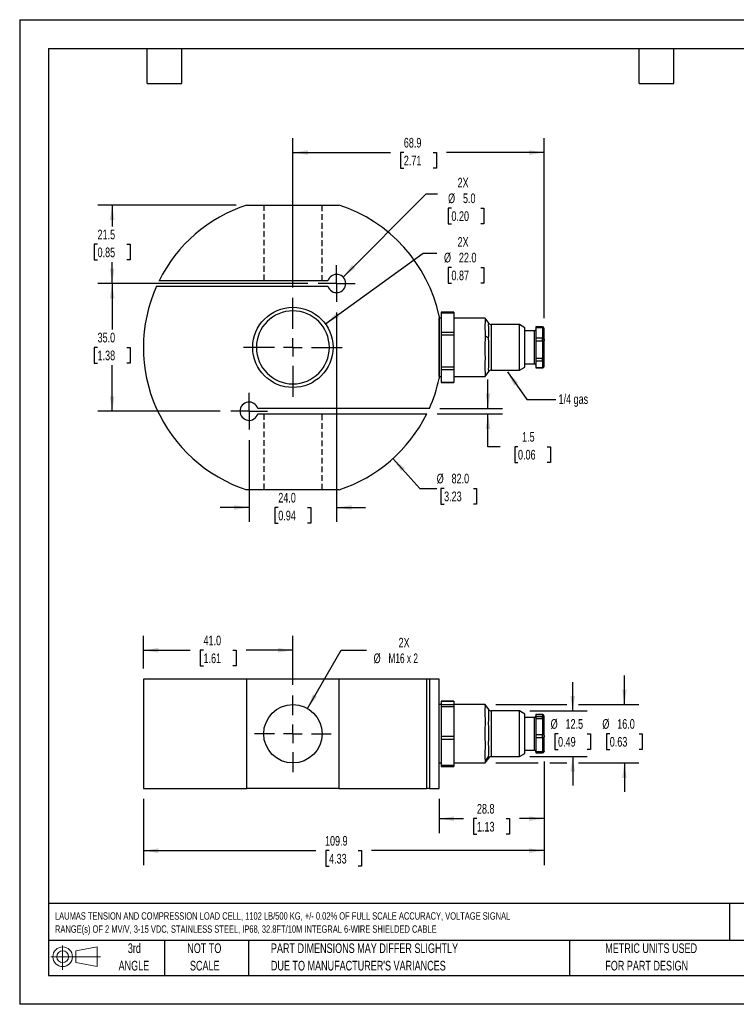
# Model space of a CAD drawing. Header units: millimetres. Extents: x 0 to 349, y 0 to 270.
# Tile 1 of 2: x 0 to 197, y 0 to 270. Entities that reach past the tile are written whole.
import ezdxf

# ---------------------------------------------------------------- set-up
doc = ezdxf.new("R2010")
doc.units = ezdxf.units.MM
doc.header["$LTSCALE"] = 1.25
doc.linetypes.add('CENTERX2', pattern=[20.32, 12.7, -2.54, 2.54, -2.54])
doc.linetypes.add('HIDDEN', pattern=[1.905, 1.27, -0.635])
for name, color, linetype in [('CENTER', 40, 'CENTERX2'), ('HIDDEN', 102, 'HIDDEN'), ('SLD-DEFPOINTS', 7, 'Continuous')]:
    doc.layers.add(name, color=color, linetype=linetype)
doc.layers.add('DIMENSIONS', color=140, linetype='Continuous', lineweight=25)
doc.layers.add('TEXT', color=140, linetype='Continuous', lineweight=25)
doc.styles.add('SLDTEXTSTYLE0', font='TXT', dxfattribs={"width": 0.7})
doc.styles.add('SLDTEXTSTYLE2', font='TXT', dxfattribs={"width": 0.642857})
doc.dimstyles.new('SLDDIMSTYLE0', dxfattribs={"dimtxt": 2.69751, "dimasz": 4.1275, "dimexe": 0, "dimexo": 0.0625, "dimgap": 0.674377, "dimtad": 0, "dimtih": 1, "dimtoh": 1, "dimdec": 1, "dimrnd": 1e-09, "dimzin": 12, "dimdsep": 46, "dimtxsty": 'SLDTEXTSTYLE0', "dimsah": 1, "dimcen": 0, "dimadec": 0, "dimazin": 3, "dimtfac": 1, "dimtdec": 1, "dimtofl": 0, "dimtmove": 0, "dimatfit": 3, "dimfxl": 0, "dimfrac": 2, "dimtolj": 1, "dimtzin": 12, "dimarcsym": 0})
doc.dimstyles.new('SLDDIMSTYLE1', dxfattribs={"dimtxt": 2.69751, "dimasz": 4.1275, "dimexe": 0, "dimexo": 0.0625, "dimgap": 0.674377, "dimtad": 0, "dimtih": 1, "dimtoh": 1, "dimdec": 1, "dimrnd": 1e-09, "dimzin": 4, "dimdsep": 46, "dimtxsty": 'SLDTEXTSTYLE0', "dimsah": 1, "dimcen": 0.09, "dimadec": 0, "dimazin": 1, "dimtfac": 1, "dimtdec": 1, "dimtofl": 0, "dimtmove": 0, "dimatfit": 3, "dimfxl": 0, "dimfrac": 2, "dimtolj": 1, "dimtzin": 12, "dimarcsym": 0})
doc.dimstyles.new('SLDDIMSTYLE2', dxfattribs={"dimtxt": 2.69751, "dimasz": 4.1275, "dimexe": 0, "dimexo": 0.0625, "dimgap": 0.674377, "dimtad": 0, "dimtih": 1, "dimtoh": 1, "dimdec": 1, "dimrnd": 1e-09, "dimzin": 4, "dimdsep": 46, "dimtxsty": 'SLDTEXTSTYLE0', "dimsah": 1, "dimcen": 0.09, "dimadec": 0, "dimazin": 1, "dimtfac": 1, "dimtdec": 1, "dimtmove": 0, "dimatfit": 0, "dimfxl": 0, "dimfrac": 2, "dimtolj": 1, "dimtzin": 12, "dimarcsym": 0})
doc.dimstyles.new('SLDDIMSTYLE3', dxfattribs={"dimtxt": 2.69751, "dimasz": 4.1275, "dimexe": 0, "dimexo": 0.0625, "dimgap": 0.674377, "dimtad": 0, "dimtih": 1, "dimtoh": 1, "dimdec": 1, "dimrnd": 1e-09, "dimzin": 12, "dimdsep": 46, "dimtxsty": 'SLDTEXTSTYLE0', "dimsah": 1, "dimcen": 0.09, "dimadec": 0, "dimazin": 3, "dimtfac": 1, "dimtdec": 1, "dimtmove": 0, "dimatfit": 0, "dimfxl": 0, "dimfrac": 2, "dimtolj": 1, "dimtzin": 12, "dimarcsym": 0})
doc.dimstyles.new('SLDDIMSTYLE4', dxfattribs={"dimtxt": 2.69751, "dimasz": 4.1275, "dimexe": 0, "dimexo": 0.0625, "dimgap": 0.674377, "dimtad": 0, "dimtih": 1, "dimtoh": 1, "dimdec": 1, "dimrnd": 1e-09, "dimzin": 12, "dimdsep": 46, "dimtxsty": 'SLDTEXTSTYLE0', "dimsah": 1, "dimcen": 0.09, "dimadec": 0, "dimazin": 3, "dimtfac": 1, "dimtdec": 1, "dimtofl": 0, "dimtmove": 0, "dimatfit": 3, "dimfxl": 0, "dimfrac": 2, "dimtolj": 1, "dimtzin": 12, "dimarcsym": 0})
doc.dimstyles.new('SLDDIMSTYLE6', dxfattribs={"dimtxt": 2.69751, "dimasz": 4.1275, "dimexe": 0, "dimexo": 0.0625, "dimgap": 0.674377, "dimtad": 0, "dimtih": 1, "dimtoh": 1, "dimdec": 1, "dimrnd": 1e-09, "dimzin": 4, "dimdsep": 46, "dimtxsty": 'SLDTEXTSTYLE0', "dimsah": 1, "dimcen": 0, "dimadec": 0, "dimazin": 1, "dimtfac": 1, "dimtdec": 1, "dimtofl": 0, "dimtmove": 0, "dimatfit": 3, "dimfxl": 0, "dimfrac": 2, "dimtolj": 1, "dimtzin": 12, "dimarcsym": 0})
doc.dimstyles.new('SLDDIMSTYLE7', dxfattribs={"dimtxt": 2.69751, "dimasz": 4.1275, "dimexe": 0, "dimexo": 0.0625, "dimgap": 0.674377, "dimtad": 0, "dimtih": 1, "dimtoh": 1, "dimdec": 1, "dimrnd": 1e-09, "dimzin": 4, "dimdsep": 46, "dimtxsty": 'SLDTEXTSTYLE0', "dimsah": 1, "dimcen": 0, "dimadec": 0, "dimazin": 1, "dimtfac": 1, "dimtdec": 1, "dimtofl": 0, "dimtmove": 0, "dimatfit": 3, "dimfxl": 0, "dimfrac": 2, "dimtolj": 1, "dimtzin": 12, "dimarcsym": 0})
doc.dimstyles.new('SLDDIMSTYLE8', dxfattribs={"dimtxt": 0.18, "dimasz": 4.1275, "dimexe": 0, "dimexo": 0.0625, "dimgap": 0, "dimtad": 0, "dimtih": 1, "dimtoh": 1, "dimdec": 0, "dimrnd": 1e-09, "dimzin": 0, "dimdsep": 46, "dimtxsty": 'Standard', "dimsah": 1, "dimcen": 0.09, "dimadec": 0, "dimazin": 0, "dimtfac": 4.1275, "dimtdec": 0, "dimtofl": 0, "dimtmove": 0, "dimatfit": 3, "dimfxl": 0, "dimfrac": 2, "dimtolj": 1, "dimtzin": 0, "dimarcsym": 0})

# ---------------------------------------------------------------- blocks, each defined once
blk = doc.blocks.new('Block11')
at = {"color": 7, "linetype": 'Continuous', "lineweight": 18}
for p, q in [((3.24, 6.64), (3.24, 0)), ((6.85, 5.21), (12.72, 6.29)), ((12.72, 6.29), (12.72, 0.91)), ((0, 3.6), (13.59, 3.6)), ((6.85, 2), (6.85, 5.21)), ((6.85, 2), (12.72, 0.91))]:
    blk.add_line(p, q, dxfattribs=at)
for radius in [2.69, 1.61]:
    blk.add_circle((3.24, 3.6), radius, dxfattribs=at)
blk = doc.blocks.new('Block12')
at = {"layer": 'SLD-DEFPOINTS'}
blk.add_blockref('Block11', (0, 0), dxfattribs=at)
blk = doc.blocks.new('SW_NOTE_0')
at = {"layer": 'TEXT', "color": 0, "linetype": 'CENTERX2', "lineweight": 18, "attachment_point": 1, "style": 'SLDTEXTSTYLE0'}
for s, insert, char_height in [('LAUMAS TENSION AND COMPRESSION LOAD CELL, 1102 LB/500 KG, +/- 0.02% OF FULL SCALE ACCURACY, VOLTAGE SIGNAL', (0, 2.61), 2.02313), ('RANGE(s) OF 2 MV/V, 3-15 VDC, STAINLESS STEEL, IP68, 32.8FT/10M INTEGRAL 6-WIRE SHIELDED CABLE', (0, -0.98), 2.0231)]:
    blk.add_mtext(s, dxfattribs=dict(at, insert=insert, char_height=char_height))
blk = doc.blocks.new('SW_NOTE_0_3')
at = {"layer": 'TEXT', "color": 0, "linetype": 'CENTERX2', "lineweight": 18, "char_height": 2.6458, "attachment_point": 1, "style": 'SLDTEXTSTYLE0'}
for s, insert in [('PART DIMENSIONS MAY DIFFER SLIGHTLY', (0, 3.41)), ("DUE TO MANUFACTURER'S VARIANCES", (0, -1.37))]:
    blk.add_mtext(s, dxfattribs=dict(at, insert=insert))
blk = doc.blocks.new('SW_NOTE_0_4')
at = {"layer": 'TEXT', "color": 0, "linetype": 'CENTERX2', "lineweight": 18, "char_height": 2.646, "attachment_point": 2, "style": 'SLDTEXTSTYLE0'}
for s, insert in [('NOT TO', (6.57, 3.41)), ('SCALE', (6.69, -1.37))]:
    blk.add_mtext(s, dxfattribs=dict(at, insert=insert))
blk = doc.blocks.new('SW_NOTE_0_5')
at = {"layer": 'TEXT', "color": 0, "linetype": 'CENTERX2', "lineweight": 18, "char_height": 2.646, "attachment_point": 2, "style": 'SLDTEXTSTYLE0'}
for s, insert in [('3rd', (2.89, 3.41)), ('ANGLE', (2.77, -1.37))]:
    blk.add_mtext(s, dxfattribs=dict(at, insert=insert))
blk = doc.blocks.new('SW_NOTE_0_6')
at = {"layer": 'TEXT', "color": 0, "linetype": 'CENTERX2', "lineweight": 18, "char_height": 2.6458, "attachment_point": 1, "style": 'SLDTEXTSTYLE0'}
for s, insert in [('METRIC UNITS USED', (0, 3.41)), ('FOR PART DESIGN', (0, -1.37))]:
    blk.add_mtext(s, dxfattribs=dict(at, insert=insert))
blk = doc.blocks.new('_D')
at = {"layer": 'DIMENSIONS'}
for p, q in [((78.93, 81.08), (88.14, 97.04)), ((88.14, 97.04), (95.08, 97.04))]:
    blk.add_line(p, q, dxfattribs=at)
blk.add_solid([(78.93, 81.08), (81.54, 84.34), (80.44, 84.97)], dxfattribs=at)
at = {"layer": 'DIMENSIONS', "char_height": 2.646, "attachment_point": 1}
for s, insert, style in [('2X', (103.91, 100.45), 'SLDTEXTSTYLE0'), ('%%c', (97.07, 96.17), 'SLDTEXTSTYLE0'), ('M16 x 2', (101.14, 96.17), 'SLDTEXTSTYLE2')]:
    blk.add_mtext(s, dxfattribs=dict(at, insert=insert, style=style))
blk = doc.blocks.new('_D_1')
at = {"layer": 'DIMENSIONS'}
for p, q in [((33.93, 92.03), (33.93, 101.01)), ((74.93, 87.57), (74.93, 101.01)), ((33.93, 97.04), (46.76, 97.04)), ((50.42, 97.04), (49.51, 97.04)), ((49.51, 97.04), (49.51, 92.75)), ((58.43, 97.04), (59.34, 97.04)), ((59.34, 97.04), (59.34, 92.75)), ((74.93, 97.04), (62.09, 97.04)), ((49.51, 92.75), (50.42, 92.75)), ((59.34, 92.75), (58.43, 92.75))]:
    blk.add_line(p, q, dxfattribs=at)
for points in [[(33.93, 97.04), (38.05, 96.41), (38.05, 97.68)], [(74.93, 97.04), (70.8, 97.68), (70.8, 96.41)]]:
    blk.add_solid(points, dxfattribs=at)
at = {"layer": 'DIMENSIONS', "char_height": 2.646, "attachment_point": 1, "style": 'SLDTEXTSTYLE0'}
for s, insert in [('41.0', (50.42, 101.06)), ('1.61', (50.42, 96.17))]:
    blk.add_mtext(s, dxfattribs=dict(at, insert=insert))
blk = doc.blocks.new('_D_2')
at = {"layer": 'DIMENSIONS'}
for p, q in [((165.84, 82.15), (165.84, 90.09)), ((130.58, 82.15), (150.1, 82.15)), ((153.23, 82.15), (169.81, 82.15)), ((161.83, 74.15), (160.92, 74.15)), ((160.92, 74.15), (160.92, 69.87)), ((169.85, 74.15), (170.75, 74.15)), ((170.75, 74.15), (170.75, 69.87)), ((160.92, 69.87), (161.83, 69.87)), ((170.75, 69.87), (169.85, 69.87)), ((130.58, 66.15), (142.23, 66.15)), ((145.36, 66.15), (150.1, 66.15)), ((153.23, 66.15), (169.81, 66.15)), ((165.84, 66.15), (165.84, 58.22))]:
    blk.add_line(p, q, dxfattribs=at)
for points in [[(165.84, 82.15), (166.47, 86.28), (165.2, 86.28)], [(165.84, 66.15), (165.2, 62.03), (166.47, 62.03)]]:
    blk.add_solid(points, dxfattribs=at)
at = {"layer": 'DIMENSIONS', "char_height": 2.646, "attachment_point": 1, "style": 'SLDTEXTSTYLE0'}
for s, insert in [('%%c', (159.79, 78.17)), ('16.0', (163.87, 78.17)), ('0.63', (161.83, 73.28))]:
    blk.add_mtext(s, dxfattribs=dict(at, insert=insert))
blk = doc.blocks.new('_D_3')
at = {"layer": 'DIMENSIONS'}
for p, q in [((151.66, 80.4), (151.66, 88.34)), ((139.92, 80.4), (155.63, 80.4)), ((147.65, 74.15), (146.75, 74.15)), ((146.75, 74.15), (146.75, 69.87)), ((155.67, 74.15), (156.58, 74.15)), ((156.58, 74.15), (156.58, 69.87)), ((139.92, 67.9), (155.63, 67.9)), ((146.75, 69.87), (147.65, 69.87)), ((151.66, 67.9), (151.66, 59.97)), ((156.58, 69.87), (155.67, 69.87))]:
    blk.add_line(p, q, dxfattribs=at)
for points in [[(151.66, 80.4), (152.3, 84.53), (151.03, 84.53)], [(151.66, 67.9), (151.03, 63.78), (152.3, 63.78)]]:
    blk.add_solid(points, dxfattribs=at)
at = {"layer": 'DIMENSIONS', "char_height": 2.646, "attachment_point": 1, "style": 'SLDTEXTSTYLE0'}
for s, insert in [('%%c', (145.62, 78.17)), ('12.5', (149.69, 78.17)), ('0.49', (147.65, 73.28))]:
    blk.add_mtext(s, dxfattribs=dict(at, insert=insert))
blk = doc.blocks.new('_D_4')
at = {"layer": 'DIMENSIONS'}
for p, q in [((143.8, 66.56), (143.8, 38.15)), ((33.93, 56.28), (33.93, 38.15)), ((33.93, 42.12), (81.2, 42.12)), ((84.85, 42.12), (83.95, 42.12)), ((83.95, 42.12), (83.95, 37.83)), ((92.87, 42.12), (93.77, 42.12)), ((93.77, 42.12), (93.77, 37.83)), ((143.8, 42.12), (96.52, 42.12)), ((83.95, 37.83), (84.85, 37.83)), ((93.77, 37.83), (92.87, 37.83))]:
    blk.add_line(p, q, dxfattribs=at)
for points in [[(33.93, 42.12), (38.05, 41.48), (38.05, 42.75)], [(143.8, 42.12), (139.67, 42.75), (139.67, 41.48)]]:
    blk.add_solid(points, dxfattribs=at)
at = {"layer": 'DIMENSIONS', "char_height": 2.646, "attachment_point": 1, "style": 'SLDTEXTSTYLE0'}
for s, insert in [('109.9', (83.73, 46.13)), ('4.33', (84.85, 41.24))]:
    blk.add_mtext(s, dxfattribs=dict(at, insert=insert))
blk = doc.blocks.new('_D_5')
at = {"layer": 'DIMENSIONS'}
for p, q in [((143.8, 66.56), (143.8, 46.92)), ((115.03, 56.28), (115.03, 46.92)), ((115.03, 50.89), (121.75, 50.89)), ((125.4, 50.89), (124.5, 50.89)), ((124.5, 50.89), (124.5, 46.6)), ((133.42, 50.89), (134.32, 50.89)), ((134.32, 50.89), (134.32, 46.6)), ((143.8, 50.89), (137.07, 50.89)), ((124.5, 46.6), (125.4, 46.6)), ((134.32, 46.6), (133.42, 46.6))]:
    blk.add_line(p, q, dxfattribs=at)
for points in [[(115.03, 50.89), (119.15, 50.26), (119.15, 51.53)], [(143.8, 50.89), (139.67, 51.53), (139.67, 50.26)]]:
    blk.add_solid(points, dxfattribs=at)
at = {"layer": 'DIMENSIONS', "char_height": 2.646, "attachment_point": 1, "style": 'SLDTEXTSTYLE0'}
for s, insert in [('28.8', (125.4, 54.91)), ('1.13', (125.4, 50.01))]:
    blk.add_mtext(s, dxfattribs=dict(at, insert=insert))
blk = doc.blocks.new('SW_CENTERMARKSYMBOL_0')
at = {"layer": 'CENTER', "color": 0}
for p, q in [((0, 5.08), (0, 10.54)), ((-5.08, 0), (-10.54, 0)), ((0, 0), (-2.54, 0)), ((0, 0), (0, 2.54)), ((0, 0), (0, -2.54)), ((0, 0), (2.54, 0)), ((5.08, 0), (10.54, 0)), ((0, -5.08), (0, -10.54))]:
    blk.add_line(p, q, dxfattribs=at)
blk = doc.blocks.new('_D_12')
at = {"layer": 'DIMENSIONS'}
for p, q in [((83.84, 186.5), (110.67, 205.89)), ((110.67, 205.89), (114.39, 205.89)), ((118.41, 201.97), (117.5, 201.97)), ((117.5, 201.97), (117.5, 197.69)), ((126.43, 201.97), (127.33, 201.97)), ((127.33, 201.97), (127.33, 197.69)), ((117.5, 197.69), (118.41, 197.69)), ((127.33, 197.69), (126.43, 197.69))]:
    blk.add_line(p, q, dxfattribs=at)
blk.add_solid([(83.84, 186.5), (87.56, 188.4), (86.81, 189.43)], dxfattribs=at)
at = {"layer": 'DIMENSIONS', "char_height": 2.646, "attachment_point": 1, "style": 'SLDTEXTSTYLE0'}
for s, insert in [('2X', (120.09, 210.28)), ('%%c', (116.37, 205.99)), ('22.0', (120.45, 205.99)), ('0.87', (118.41, 201.1))]:
    blk.add_mtext(s, dxfattribs=dict(at, insert=insert))
blk = doc.blocks.new('_D_13')
at = {"layer": 'DIMENSIONS'}
for p, q in [((88.69, 199.32), (111.52, 222.15)), ((111.52, 222.15), (114.61, 222.15)), ((118.41, 218.24), (117.5, 218.24)), ((117.5, 218.24), (117.5, 213.95)), ((126.43, 218.24), (127.33, 218.24)), ((127.33, 218.24), (127.33, 213.95)), ((117.5, 213.95), (118.41, 213.95)), ((127.33, 213.95), (126.43, 213.95))]:
    blk.add_line(p, q, dxfattribs=at)
blk.add_solid([(88.69, 199.32), (92.06, 201.79), (91.16, 202.69)], dxfattribs=at)
at = {"layer": 'DIMENSIONS', "char_height": 2.646, "attachment_point": 1, "style": 'SLDTEXTSTYLE0'}
for s, insert in [('2X', (120.09, 226.54)), ('%%c', (117.49, 222.25)), ('5.0', (121.57, 222.25)), ('0.20', (118.41, 217.36))]:
    blk.add_mtext(s, dxfattribs=dict(at, insert=insert))
blk = doc.blocks.new('_D_14')
at = {"layer": 'DIMENSIONS'}
for p, q in [((74.93, 196.47), (74.93, 237.43)), ((143.8, 188.08), (143.8, 237.43)), ((74.93, 233.46), (101.7, 233.46)), ((105.35, 233.46), (104.45, 233.46)), ((104.45, 233.46), (104.45, 229.18)), ((113.37, 233.46), (114.27, 233.46)), ((114.27, 233.46), (114.27, 229.18)), ((143.8, 233.46), (117.02, 233.46)), ((104.45, 229.18), (105.35, 229.18)), ((114.27, 229.18), (113.37, 229.18))]:
    blk.add_line(p, q, dxfattribs=at)
for points in [[(74.93, 233.46), (79.05, 232.83), (79.05, 234.1)], [(143.8, 233.46), (139.67, 234.1), (139.67, 232.83)]]:
    blk.add_solid(points, dxfattribs=at)
at = {"layer": 'DIMENSIONS', "char_height": 2.646, "attachment_point": 1, "style": 'SLDTEXTSTYLE0'}
for s, insert in [('68.9', (105.35, 237.48)), ('2.71', (105.35, 232.59))]:
    blk.add_mtext(s, dxfattribs=dict(at, insert=insert))
blk = doc.blocks.new('_D_15')
at = {"layer": 'DIMENSIONS'}
for p, q in [((128.43, 163.31), (128.43, 171.24)), ((115.22, 163.31), (132.4, 163.31)), ((114.51, 161.81), (132.4, 161.81)), ((128.43, 152.83), (128.43, 161.81)), ((131.8, 152.83), (128.43, 152.83)), ((136.66, 152.83), (135.76, 152.83)), ((135.76, 152.83), (135.76, 148.55)), ((144.68, 152.83), (145.58, 152.83)), ((145.58, 152.83), (145.58, 148.55)), ((135.76, 148.55), (136.66, 148.55)), ((145.58, 148.55), (144.68, 148.55))]:
    blk.add_line(p, q, dxfattribs=at)
for points in [[(128.43, 163.31), (129.07, 167.43), (127.8, 167.43)], [(128.43, 161.81), (127.8, 157.68), (129.07, 157.68)]]:
    blk.add_solid(points, dxfattribs=at)
at = {"layer": 'DIMENSIONS', "char_height": 2.646, "attachment_point": 1, "style": 'SLDTEXTSTYLE0'}
for s, insert in [('1.5', (137.78, 156.85)), ('0.06', (136.66, 151.96))]:
    blk.add_mtext(s, dxfattribs=dict(at, insert=insert))
blk = doc.blocks.new('_D_16')
at = {"layer": 'DIMENSIONS'}
for p, q in [((102.37, 149.6), (109.75, 141.41)), ((109.75, 141.41), (114.37, 141.41)), ((116.4, 141.41), (115.5, 141.41)), ((115.5, 141.41), (115.5, 137.13)), ((124.42, 141.41), (125.32, 141.41)), ((125.32, 141.41), (125.32, 137.13)), ((115.5, 137.13), (116.4, 137.13)), ((125.32, 137.13), (124.42, 137.13))]:
    blk.add_line(p, q, dxfattribs=at)
blk.add_solid([(102.37, 149.6), (104.66, 146.11), (105.61, 146.96)], dxfattribs=at)
at = {"layer": 'DIMENSIONS', "char_height": 2.646, "attachment_point": 1, "style": 'SLDTEXTSTYLE0'}
for s, insert in [('%%c', (114.37, 145.43)), ('82.0', (118.44, 145.43)), ('3.23', (116.4, 140.54))]:
    blk.add_mtext(s, dxfattribs=dict(at, insert=insert))
blk = doc.blocks.new('_D_17')
at = {"layer": 'DIMENSIONS'}
for p, q in [((86.93, 189.64), (86.93, 132.2)), ((62.93, 154.64), (62.93, 132.2)), ((62.93, 136.17), (54.99, 136.17)), ((70.92, 136.17), (70.01, 136.17)), ((70.01, 136.17), (70.01, 131.88)), ((78.93, 136.17), (79.84, 136.17)), ((79.84, 136.17), (79.84, 131.88)), ((86.93, 136.17), (94.86, 136.17)), ((70.01, 131.88), (70.92, 131.88)), ((79.84, 131.88), (78.93, 131.88))]:
    blk.add_line(p, q, dxfattribs=at)
for points in [[(62.93, 136.17), (58.8, 136.8), (58.8, 135.53)], [(86.93, 136.17), (91.05, 135.53), (91.05, 136.8)]]:
    blk.add_solid(points, dxfattribs=at)
at = {"layer": 'DIMENSIONS', "char_height": 2.646, "attachment_point": 1, "style": 'SLDTEXTSTYLE0'}
for s, insert in [('24.0', (70.92, 140.18)), ('0.94', (70.92, 135.29))]:
    blk.add_mtext(s, dxfattribs=dict(at, insert=insert))
blk = doc.blocks.new('_D_18')
at = {"layer": 'DIMENSIONS'}
for p, q in [((79.01, 197.56), (21.4, 197.56)), ((25.37, 197.56), (25.37, 184.95)), ((21.36, 180.06), (20.46, 180.06)), ((20.46, 180.06), (20.46, 175.77)), ((29.38, 180.06), (30.28, 180.06)), ((30.28, 180.06), (30.28, 175.77)), ((20.46, 175.77), (21.36, 175.77)), ((30.28, 175.77), (29.38, 175.77)), ((25.37, 162.56), (25.37, 175.17)), ((55.01, 162.56), (21.4, 162.56))]:
    blk.add_line(p, q, dxfattribs=at)
for points in [[(25.37, 197.56), (24.73, 193.43), (26, 193.43)], [(25.37, 162.56), (26, 166.68), (24.73, 166.68)]]:
    blk.add_solid(points, dxfattribs=at)
at = {"layer": 'DIMENSIONS', "char_height": 2.646, "attachment_point": 1, "style": 'SLDTEXTSTYLE0'}
for s, insert in [('35.0', (21.36, 184.07)), ('1.38', (21.36, 179.18))]:
    blk.add_mtext(s, dxfattribs=dict(at, insert=insert))
blk = doc.blocks.new('_D_19')
at = {"layer": 'DIMENSIONS'}
for p, q in [((59.4, 219.06), (21.4, 219.06)), ((25.37, 219.06), (25.37, 213.2)), ((21.36, 208.31), (20.46, 208.31)), ((20.46, 208.31), (20.46, 204.02)), ((29.38, 208.31), (30.28, 208.31)), ((30.28, 208.31), (30.28, 204.02)), ((20.46, 204.02), (21.36, 204.02)), ((25.37, 197.56), (25.37, 203.42)), ((30.28, 204.02), (29.38, 204.02)), ((79.01, 197.56), (21.4, 197.56))]:
    blk.add_line(p, q, dxfattribs=at)
for points in [[(25.37, 219.06), (24.73, 214.93), (26, 214.93)], [(25.37, 197.56), (26, 201.68), (24.73, 201.68)]]:
    blk.add_solid(points, dxfattribs=at)
at = {"layer": 'DIMENSIONS', "char_height": 2.646, "attachment_point": 1, "style": 'SLDTEXTSTYLE0'}
for s, insert in [('21.5', (21.36, 212.32)), ('0.85', (21.36, 207.43))]:
    blk.add_mtext(s, dxfattribs=dict(at, insert=insert))
blk = doc.blocks.new('SW_CENTERMARKSYMBOL_2')
at = {"layer": 'CENTER', "color": 0}
for p, q in [((0, 5.08), (0, 13.54)), ((-5.08, 0), (-13.54, 0)), ((0, 0), (-2.54, 0)), ((0, 0), (0, 2.54)), ((0, 0), (0, -2.54)), ((0, 0), (2.54, 0)), ((5.08, 0), (13.54, 0)), ((0, -5.08), (0, -13.54))]:
    blk.add_line(p, q, dxfattribs=at)
blk = doc.blocks.new('SW_CENTERMARKSYMBOL_3')
at = {"layer": 'CENTER', "color": 0}
for p, q in [((0, 2.54), (0, 5.04)), ((-2.54, 0), (-5.04, 0)), ((0, 0), (-2.54, 0)), ((0, 0), (0, 2.54)), ((0, 0), (0, -2.54)), ((0, 0), (2.54, 0)), ((2.54, 0), (5.04, 0)), ((0, -2.54), (0, -5.04))]:
    blk.add_line(p, q, dxfattribs=at)
blk = doc.blocks.new('SW_CENTERMARKSYMBOL_4')
at = {"layer": 'CENTER', "color": 0}
for p, q in [((0, 2.54), (0, 5.04)), ((-2.54, 0), (-5.04, 0)), ((0, 0), (-2.54, 0)), ((0, 0), (0, 2.54)), ((0, 0), (0, -2.54)), ((0, 0), (2.54, 0)), ((2.54, 0), (5.04, 0)), ((0, -2.54), (0, -5.04))]:
    blk.add_line(p, q, dxfattribs=at)

msp = doc.modelspace()

# ---------------------------------------------------------------- linework, layer by layer
at = {"color": 7, "linetype": 'Continuous'}
for p, q in [((0, 269.88), (0, 0)), ((0, 269.88), (349.25, 269.88)), ((349.25, 0), (0, 0))]:
    msp.add_line(p, q, dxfattribs=at)
for p, q in [((62.28, 219.06), (87.57, 219.06)), ((84.54, 198.31), (38.21, 198.31)), ((37.5, 196.81), (84.54, 196.81)), ((119.05, 189.69), (115.55, 189.69)), ((115.55, 189.69), (115.55, 189.54)), ((115.55, 189.54), (119.05, 189.54)), ((115.55, 189.54), (115.55, 184.17)), ((119.05, 189.69), (119.05, 189.54)), ((119.05, 189.54), (119.05, 184.17)), ((115.03, 188.6), (115.03, 171.51)), ((115.55, 188.06), (115.05, 188.06)), ((115.05, 172.06), (115.05, 188.06)), ((127.7, 188.06), (119.05, 188.06)), ((128.63, 186.71), (127.7, 188.06)), ((137.05, 186.31), (129.3, 186.31)), ((129.3, 186.31), (129.3, 173.81)), ((138.55, 185.44), (137.05, 186.31)), ((137.05, 182.51), (137.05, 186.31)), ((119.05, 184.17), (115.55, 184.17)), ((115.55, 184.17), (115.55, 183.48)), ((119.05, 184.17), (119.05, 183.48)), ((138.55, 182.17), (138.55, 185.44)), ((141.15, 184.56), (138.55, 184.56)), ((141.15, 181.83), (141.15, 184.56)), ((143.4, 185.68), (141.55, 185.68)), ((141.55, 185.68), (141.55, 185.53)), ((141.55, 185.53), (143.4, 185.53)), ((141.55, 185.53), (141.55, 182.59)), ((143.4, 185.53), (143.4, 185.68)), ((143.4, 185.53), (143.4, 182.59)), ((143.8, 185.26), (143.8, 185.21)), ((143.8, 182.27), (143.8, 185.21)), ((115.55, 183.48), (119.05, 183.48)), ((115.55, 183.48), (115.55, 174.6)), ((119.05, 183.48), (119.05, 174.6)), ((127.71, 183.2), (128.61, 182.68)), ((137.05, 173.81), (137.05, 182.51)), ((138.55, 174.67), (138.55, 182.17)), ((141.15, 175.56), (141.15, 181.83)), ((143.4, 182.59), (141.55, 182.59)), ((141.55, 182.59), (141.55, 181.9)), ((141.55, 181.9), (143.4, 181.9)), ((141.55, 181.9), (141.55, 177.02)), ((143.4, 181.9), (143.4, 182.59)), ((143.4, 181.9), (143.4, 177.02)), ((143.8, 182.27), (143.8, 182.12)), ((143.8, 182.12), (143.8, 181.94)), ((143.8, 177.07), (143.8, 181.94)), ((138.55, 175.56), (141.15, 175.56)), ((143.4, 177.02), (141.55, 177.02)), ((141.55, 177.02), (141.55, 176.42)), ((141.55, 176.42), (143.4, 176.42)), ((141.55, 176.42), (141.55, 174.49)), ((143.4, 176.42), (143.4, 177.02)), ((143.4, 176.42), (143.4, 174.49)), ((143.8, 176.79), (143.8, 177.07)), ((143.8, 174.86), (143.8, 176.79)), ((119.05, 174.6), (115.55, 174.6)), ((115.55, 174.6), (115.55, 174)), ((115.55, 174), (119.05, 174)), ((115.55, 174), (115.55, 170.48)), ((119.05, 174.6), (119.05, 174)), ((119.05, 174), (119.05, 170.48)), ((127.7, 172.05), (128.63, 173.41)), ((129.3, 173.81), (137.05, 173.81)), ((137.05, 173.81), (138.55, 174.67)), ((143.4, 174.49), (141.55, 174.49)), ((141.55, 174.49), (141.55, 174.43)), ((141.55, 174.43), (143.4, 174.43)), ((143.4, 174.43), (143.4, 174.49)), ((115.05, 172.06), (115.55, 172.06)), ((119.05, 170.48), (115.55, 170.48)), ((115.55, 170.48), (115.55, 170.42)), ((115.55, 170.42), (119.05, 170.42)), ((119.05, 172.06), (127.7, 172.06)), ((119.05, 170.48), (119.05, 170.42)), ((112.35, 163.31), (65.31, 163.31)), ((65.31, 161.81), (111.64, 161.81)), ((87.57, 141.06), (62.28, 141.06)), ((33.93, 89.15), (33.93, 59.15)), ((62.28, 89.15), (33.93, 89.15)), ((62.28, 59.15), (62.28, 89.15)), ((87.57, 89.15), (62.28, 89.15)), ((87.57, 89.15), (87.57, 59.15)), ((111.64, 89.15), (87.57, 89.15)), ((111.64, 59.15), (111.64, 89.15)), ((112.35, 89.15), (111.64, 89.15)), ((112.35, 89.15), (112.35, 59.15)), ((115.03, 89.15), (112.35, 89.15)), ((115.03, 59.15), (115.03, 89.15)), ((115.55, 82.15), (115.05, 82.15)), ((115.05, 66.8), (115.05, 82.15)), ((119.05, 83.13), (115.55, 83.13)), ((115.55, 83.13), (119.05, 83.13)), ((115.55, 83.13), (115.55, 82.06)), ((115.55, 83.13), (115.55, 83.13)), ((119.05, 82.06), (115.55, 82.06)), ((115.55, 82.06), (115.55, 81.61)), ((115.55, 81.61), (119.05, 81.61)), ((115.55, 81.61), (115.55, 73.38)), ((119.05, 83.13), (119.05, 82.06)), ((119.05, 83.13), (119.05, 83.13)), ((127.7, 82.15), (119.05, 82.15)), ((119.05, 82.06), (119.05, 81.61)), ((119.05, 81.61), (119.05, 73.38)), ((128.63, 80.81), (127.7, 82.16)), ((137.05, 80.4), (129.3, 80.4)), ((129.3, 80.4), (129.3, 68.41)), ((138.55, 79.54), (137.05, 80.4)), ((137.05, 67.9), (137.05, 80.4)), ((138.55, 68.77), (138.55, 79.54)), ((141.15, 78.65), (138.55, 78.65)), ((141.15, 69.65), (141.15, 78.65)), ((143.4, 79.42), (141.55, 79.42)), ((141.55, 79.42), (141.55, 79.41)), ((141.55, 79.41), (143.4, 79.41)), ((141.55, 79.41), (141.55, 78.83)), ((143.4, 78.83), (141.55, 78.83)), ((141.55, 78.83), (141.55, 78.38)), ((141.55, 78.38), (143.4, 78.38)), ((141.55, 78.38), (141.55, 73.86)), ((143.4, 79.41), (143.4, 79.42)), ((143.4, 79.41), (143.4, 78.83)), ((143.4, 78.38), (143.4, 78.83)), ((143.4, 78.38), (143.4, 73.86)), ((143.8, 78.43), (143.8, 79.01)), ((143.8, 78.22), (143.8, 78.43)), ((143.8, 73.71), (143.8, 78.22)), ((119.05, 73.38), (115.55, 73.38)), ((115.55, 73.38), (115.55, 72.64)), ((119.05, 73.38), (119.05, 72.64)), ((143.4, 73.86), (141.55, 73.86)), ((141.55, 73.86), (141.55, 73.12)), ((141.55, 73.12), (143.4, 73.12)), ((141.55, 73.12), (141.55, 69.19)), ((143.4, 73.12), (143.4, 73.86)), ((143.4, 73.12), (143.4, 69.19)), ((143.8, 73.71), (143.8, 73.36)), ((143.8, 69.43), (143.8, 73.36)), ((115.55, 72.64), (119.05, 72.64)), ((115.55, 72.64), (115.55, 65.48)), ((119.05, 72.64), (119.05, 65.48)), ((127.7, 66.15), (128.63, 67.5)), ((128.61, 68.01), (127.71, 66.8)), ((129.3, 68.41), (129.3, 67.9)), ((129.3, 67.9), (137.05, 67.9)), ((137.05, 67.9), (138.55, 68.77)), ((138.55, 69.65), (141.15, 69.65)), ((143.4, 69.19), (141.55, 69.19)), ((141.55, 69.19), (141.55, 68.89)), ((141.55, 68.89), (143.4, 68.89)), ((143.4, 68.89), (143.4, 69.19)), ((143.8, 69.43), (143.8, 69.32)), ((115.05, 66.15), (115.05, 66.8)), ((115.05, 66.15), (115.55, 66.15)), ((119.05, 65.48), (115.55, 65.48)), ((115.55, 65.48), (115.55, 65.18)), ((115.55, 65.18), (119.05, 65.18)), ((119.05, 66.15), (127.7, 66.15)), ((119.05, 65.48), (119.05, 65.18)), ((33.93, 59.15), (62.28, 59.15)), ((87.57, 59.15), (62.28, 59.15)), ((87.57, 59.15), (111.64, 59.15)), ((112.35, 59.15), (111.64, 59.15)), ((112.35, 59.15), (115.03, 59.15))]:
    msp.add_line(p, q)
at = {"flags": 128}
for points in [[(128.61, 182.68), (128.62, 183.36), (128.62, 183.99), (128.62, 184.87), (128.62, 185.63), (128.61, 186.2), (128.62, 186.57), (128.62, 186.71), (128.62, 186.71)], [(127.7, 172.06), (127.7, 172.06), (127.7, 172.19), (127.71, 172.54), (127.71, 173.11), (127.7, 173.87), (127.7, 174.82), (127.7, 175.89), (127.71, 177.12), (127.7, 178.39), (127.7, 179.75), (127.7, 181.07), (127.71, 182.41), (127.71, 183.2)], [(128.62, 173.41), (128.62, 173.42), (128.62, 173.62), (128.61, 174.05), (128.62, 174.61), (128.62, 175.33), (128.62, 176.17), (128.62, 177.15), (128.62, 178.21), (128.62, 179.36), (128.62, 180.43), (128.62, 181.52), (128.61, 182.68)], [(127.71, 66.8), (127.7, 67.42), (127.7, 68.25), (127.7, 69.23), (127.71, 70.37), (127.71, 71.59), (127.7, 72.92), (127.7, 74.25), (127.7, 75.61), (127.71, 76.89), (127.71, 78.13), (127.7, 79.22), (127.7, 80.2), (127.7, 80.99), (127.71, 81.6), (127.7, 81.98), (127.7, 82.15), (127.7, 82.13)], [(128.61, 68.01), (128.62, 68.34), (128.62, 68.76), (128.62, 69.55), (128.62, 70.5), (128.61, 71.53), (128.62, 72.69), (128.62, 73.72), (128.62, 74.78), (128.62, 75.95), (128.61, 77.09), (128.62, 78.01), (128.62, 78.86), (128.62, 79.58), (128.62, 80.18), (128.62, 80.58), (128.62, 80.79), (128.62, 80.81)], [(143.8, 78.22), (143.79, 78.25), (143.77, 78.28), (143.73, 78.31), (143.68, 78.33), (143.62, 78.35), (143.55, 78.36), (143.47, 78.37), (143.4, 78.38)], [(143.4, 73.86), (143.47, 73.86), (143.55, 73.85), (143.62, 73.84), (143.68, 73.82), (143.73, 73.79), (143.77, 73.77), (143.79, 73.74), (143.8, 73.71)], [(143.8, 73.36), (143.79, 73.31), (143.77, 73.27), (143.73, 73.23), (143.68, 73.19), (143.62, 73.16), (143.55, 73.14), (143.47, 73.12), (143.4, 73.12)], [(128.62, 67.5), (128.62, 67.49), (128.62, 67.63), (128.61, 68.01)], [(143.4, 69.19), (143.47, 69.2), (143.55, 69.21), (143.62, 69.23), (143.68, 69.26), (143.73, 69.3), (143.77, 69.34), (143.79, 69.39), (143.8, 69.43)]]:
    msp.add_lwpolyline(points, dxfattribs=at)
for centre, radius in [((74.93, 180.06), 11), ((74.93, 74.15), 8)]:
    msp.add_circle(centre, radius)
for centre, radius, start, end in [((74.93, 180.06), 41, 107.9698, 153.5689), ((74.93, 180.06), 41, 12.0272, 72.0302), ((86.93, 197.56), 2.5, 197.4576, 162.5424), ((74.93, 180.06), 41, 155.8871, 252.0302), ((74.93, 180.06), 10, 0, 180), ((156.3, 185.65), 28.7, 175.2012, 184.8922), ((129.3, 187.06), 0.75, 207.2917, 270), ((141.15, 184.96), 0.4, 270, 0), ((143.4, 185.28), 0.4, 0, 90), ((143.43, 185.16), 0.367, 7.0419, 95.6293), ((143.43, 182.22), 0.367, 7.0419, 95.6293), ((143.49, 182.77), 0.879, 263.5604, 290.0572), ((74.93, 180.06), 10, 180, 0), ((141.15, 175.16), 0.4, 0, 90), ((143.49, 177.9), 0.879, 263.5604, 290.0572), ((143.41, 176.81), 0.385, 267.7001, 357.4987), ((129.3, 173.06), 0.75, 90, 152.2444), ((143.41, 174.88), 0.385, 267.7001, 357.4987), ((143.4, 174.83), 0.4, 270, 0), ((74.93, 180.06), 41, 335.8871, 347.9728), ((62.93, 162.56), 2.5, 17.4576, 342.5424), ((74.93, 180.06), 41, 287.9698, 333.5689), ((129.3, 81.15), 0.75, 207.3719, 270), ((141.15, 79.05), 0.4, 270, 0), ((143.4, 79.02), 0.4, 0, 90), ((143.4, 79.01), 0.399, 0.2064, 90.2049), ((143.4, 78.43), 0.399, 0.2064, 90.2049), ((129.3, 67.15), 0.75, 90, 152.817), ((141.15, 69.25), 0.4, 0, 90), ((143.4, 69.29), 0.4, 270, 0), ((-1.6, 67.31), 129.31, 359.4986, 359.7751)]:
    msp.add_arc(centre, radius, start, end)
at = {"layer": 'HIDDEN'}
for p, q in [((66.93, 219.06), (66.93, 198.31)), ((82.93, 198.31), (82.93, 219.06)), ((66.93, 161.81), (66.93, 141.06)), ((82.93, 141.06), (82.93, 161.81))]:
    msp.add_line(p, q, dxfattribs=at)
at = {"layer": 'TEXT'}
for p, q in [((7.94, 261.94), (341.31, 261.94)), ((7.94, 261.94), (7.94, 7.94)), ((34.92, 252.41), (34.92, 261.94)), ((44.45, 252.41), (44.45, 261.94)), ((169.86, 252.41), (169.86, 261.94)), ((179.39, 252.41), (179.39, 261.94)), ((34.92, 252.41), (44.45, 252.41)), ((169.86, 252.41), (179.39, 252.41)), ((341.31, 27.66), (7.94, 27.66)), ((194.7, 27.66), (194.7, 17.46)), ((341.31, 17.46), (7.94, 17.46)), ((39.69, 17.46), (39.69, 7.94)), ((62.76, 17.46), (62.76, 7.94)), ((150.81, 17.46), (150.81, 7.94)), ((7.94, 7.94), (341.31, 7.94))]:
    msp.add_line(p, q, dxfattribs=at)

# ---------------------------------------------------------------- block references
at = {"layer": 'CENTER'}
for name, p in [('SW_CENTERMARKSYMBOL_3', (86.93, 197.56)), ('SW_CENTERMARKSYMBOL_2', (74.93, 180.06)), ('SW_CENTERMARKSYMBOL_4', (62.93, 162.56)), ('SW_CENTERMARKSYMBOL_0', (74.93, 74.15))]:
    msp.add_blockref(name, p, dxfattribs=at)
at = {"layer": 'SLD-DEFPOINTS'}
msp.add_blockref('Block12', (8.55, 9.44), dxfattribs=at)
at = {"layer": 'TEXT', "linetype": 'CENTERX2', "lineweight": 18}
for name, p in [('SW_NOTE_0', (9.68, 22.62)), ('SW_NOTE_0_5', (28.56, 13.29)), ('SW_NOTE_0_4', (44.07, 13.29)), ('SW_NOTE_0_3', (68.9, 13.29)), ('SW_NOTE_0_6', (160.6, 13.29))]:
    msp.add_blockref(name, p, dxfattribs=at)

# ---------------------------------------------------------------- texts
at = {"layer": 'TEXT', "linetype": 'CENTERX2', "lineweight": 18, "insert": (147.78, 167.2), "char_height": 2.646, "attachment_point": 1, "style": 'SLDTEXTSTYLE0'}
msp.add_mtext('1/4 gas', dxfattribs=at)

# ---------------------------------------------------------------- dimensions: what is measured, and where the dimension line sits
at = {"layer": 'DIMENSIONS'}
for base, p1, p2, dimstyle, picture, middle in [((74.93, 233.46), (143.8, 185.21), (74.93, 193.6), 'SLDDIMSTYLE4', '_D_14', (109.36, 233.46)), ((86.93, 136.17), (62.93, 157.52), (86.93, 192.52), 'SLDDIMSTYLE2', '_D_17', (74.93, 136.17)), ((74.93, 97.04), (33.93, 89.15), (74.93, 84.69), 'SLDDIMSTYLE1', '_D_1', (54.43, 97.04)), ((143.8, 50.89), (115.03, 59.15), (143.8, 69.43), 'SLDDIMSTYLE4', '_D_5', (129.41, 50.89))]:
    dim = msp.add_linear_dim(base=base, p1=p1, p2=p2, dimstyle=dimstyle, dxfattribs=at)
    dim.commit()
    dim.dimension.update_dxf_attribs({"geometry": picture, "text_midpoint": middle, "dimtype": 160})
for p1, p2, text, dimstyle, picture, middle in [((85.16, 195.79), (88.69, 199.32), '2X\\P<>', 'SLDDIMSTYLE6', '_D_13', (122.42, 220.38)), ((66.01, 173.61), (83.84, 186.5), '2X\\P<>', 'SLDDIMSTYLE6', '_D_12', (122.42, 204.12)), ((70.93, 67.23), (78.93, 81.08), '2X\\P%%cM16 x 2', 'SLDDIMSTYLE0', '_D', (106.24, 97.04))]:
    dim = msp.add_diameter_dim_2p(p1=p1, p2=p2, text=text, dimstyle=dimstyle, dxfattribs=at)
    dim.commit()
    dim.dimension.update_dxf_attribs({"geometry": picture, "text_midpoint": middle, "dimtype": 163})
for base, p1, p2, angle, dimstyle, picture, middle in [((25.37, 219.06), (81.89, 197.56), (62.28, 219.06), 90, 'SLDDIMSTYLE4', '_D_19', (25.37, 208.31)), ((25.37, 162.56), (81.89, 197.56), (57.89, 162.56), 90, 'SLDDIMSTYLE1', '_D_18', (25.37, 180.06)), ((128.43, 161.81), (112.35, 163.31), (111.64, 161.81), 90, 'SLDDIMSTYLE3', '_D_15', (128.43, 152.83)), ((143.8, 42.12), (33.93, 59.15), (143.8, 69.43), 0, 'SLDDIMSTYLE4', '_D_4', (88.86, 42.12))]:
    dim = msp.add_linear_dim(base=base, p1=p1, p2=p2, angle=angle, dimstyle=dimstyle, dxfattribs=at)
    dim.commit()
    dim.dimension.update_dxf_attribs({"geometry": picture, "text_midpoint": middle, "dimtype": 160})
dim = msp.add_diameter_dim_2p(p1=(47.48, 210.52), p2=(102.37, 149.6), dimstyle='SLDDIMSTYLE7', dxfattribs=at)
dim.commit()
dim.dimension.update_dxf_attribs({"geometry": '_D_16', "text_midpoint": (120.41, 141.41), "dimtype": 163})
for base, p1, p2, dimstyle, picture, middle in [((165.84, 66.15), (127.7, 82.15), (127.7, 66.15), 'SLDDIMSTYLE2', '_D_2', (165.84, 74.15)), ((151.66, 80.4), (137.05, 67.9), (137.05, 80.4), 'SLDDIMSTYLE3', '_D_3', (151.66, 74.15))]:
    dim = msp.add_linear_dim(base=base, p1=p1, p2=p2, angle=90, text='%%c<>', dimstyle=dimstyle, dxfattribs=at)
    dim.commit()
    dim.dimension.update_dxf_attribs({"geometry": picture, "text_midpoint": middle, "dimtype": 160})

# ---------------------------------------------------------------- leaders
at = {"layer": 'TEXT', "linetype": 'CENTERX2', "lineweight": 18}
msp.add_leader([(133.79, 173.36), (139.09, 165.76), (147.03, 165.76)], dimstyle='SLDDIMSTYLE8', dxfattribs=at)

doc.saveas('drawing.dxf')
